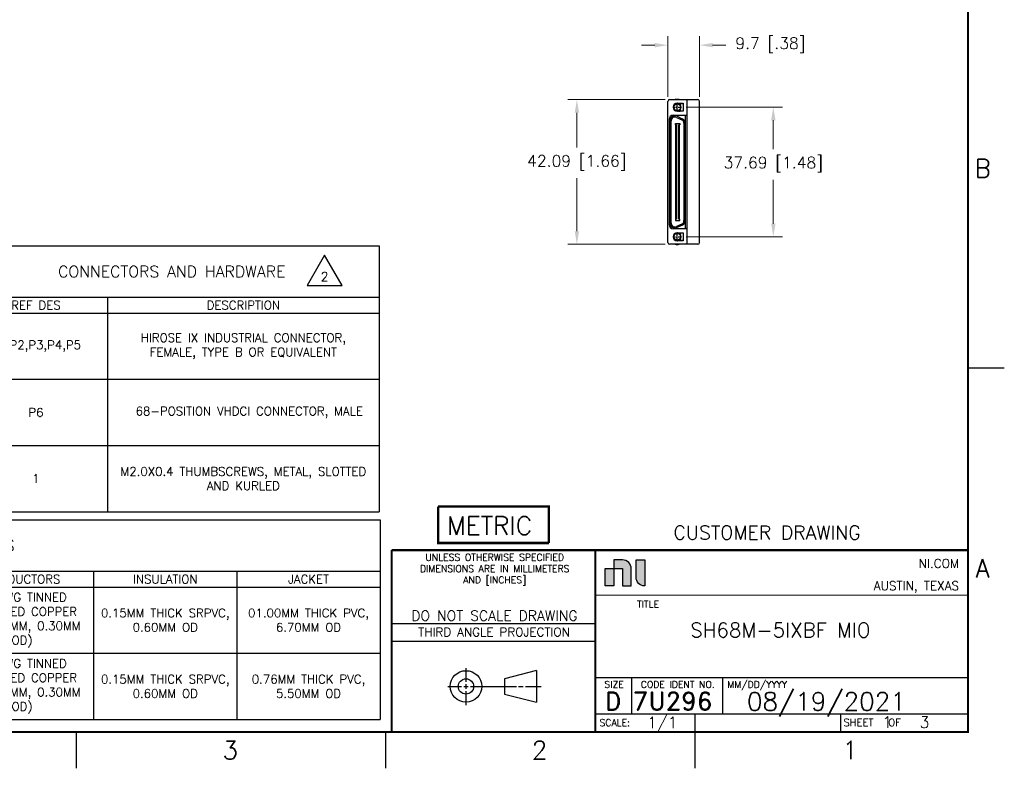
# Model space of a CAD drawing. Header units: millimetres. Extents: x -12 to 851, y -12 to 547.
# Tile 14 of 15: x 508 to 851, y -12 to 249. Entities that reach past the tile are written whole.
import ezdxf
from ezdxf.enums import TextEntityAlignment as Align

# ---------------------------------------------------------------- set-up
doc = ezdxf.new("R2010")
doc.units = ezdxf.units.MM
doc.header["$PDMODE"] = 3
doc.linetypes.add('CENTER2', pattern=[1.125, 0.75, -0.125, 0.125, -0.125])
for name, color, linetype in [('02___PRT_ALL_AXES', 7, 'Continuous'), ('ASIZE', 5, 'Continuous'), ('BSIZE', 5, 'Continuous'), ('DIM', 2, 'Continuous'), ('DSIZE', 5, 'Continuous'), ('TEXT', 3, 'Continuous')]:
    doc.layers.add(name, color=color, linetype=linetype)
doc.layers.add('AM_5', color=3, linetype='Continuous', lineweight=15)
doc.styles.add('ROMAND', font='ROMAND')
doc.styles.add('ROMANS', font='romans.shx')
doc.dimstyles.get("Standard").update_dxf_attribs({"dimtxt": 0.15625, "dimasz": 0.18, "dimexe": 0.125, "dimexo": 0.0625, "dimgap": 0.09, "dimtad": 0, "dimtih": 1, "dimtoh": 1, "dimdec": 3, "dimzin": 4, "dimdsep": 46, "dimtxsty": 'ROMANS', "dimcen": 0.0625, "dimclrd": 256, "dimclre": 256, "dimclrt": 3, "dimadec": 0, "dimazin": 1, "dimtfac": 1, "dimtdec": 3, "dimtofl": 0, "dimtmove": 0, "dimatfit": 1, "dimfxl": 1, "dimtolj": 1, "dimtzin": 0, "dimlwd": -1, "dimlwe": -1, "dimarcsym": 0})

# ---------------------------------------------------------------- blocks, each defined once
blk = doc.blocks.new('metric')
at = {"layer": 'ASIZE', "const_width": 0.437}
for points in [[(8.06, -2.47), (-11.26, -2.47), (-11.26, 3.89)], [(8.06, -2.47), (8.06, 3.89), (-11.26, 3.89)]]:
    blk.add_lwpolyline(points, dxfattribs=at)
at = {"layer": 'TEXT', "style": 'ROMANS'}
blk.add_text('METRIC', height=3.175, dxfattribs=at).set_placement((-9.69, -1.02))
blk = doc.blocks.new('Dsizeh_cu_r2_mm')
at = {"layer": 'TEXT'}
h = blk.add_hatch(color=5, dxfattribs=at)
h.dxf.hatch_style = 1
h.paths.add_polyline_path([(715.1, 57.55), (712.07, 57.55), (712.07, 51.48), (715.1, 51.48)])
edge = h.paths.add_edge_path()
edge.add_spline(control_points=[(721.17, 52.41), (721.17, 53.25), (721.17, 54.51), (721.17, 55.56)], knot_values=[1.375052, 1.375052, 1.375052, 1.375052, 1.750045, 1.750045, 1.750045, 1.750045], degree=3, periodic=0)
edge.add_spline(control_points=[(721.17, 55.56), (721.17, 56.6), (721.17, 57.44), (721.17, 57.44), (721.17, 59.21), (719.83, 60.58), (718.14, 60.58)], knot_values=[0, 0, 0, 0, 0.375052, 0.375052, 0.375052, 1.375052, 1.375052, 1.375052, 1.375052], degree=3, periodic=0)
edge.add_spline(control_points=[(718.14, 60.58), (718.14, 60.58), (717.71, 60.58), (717.18, 60.58)], knot_values=[6.624947, 6.624947, 6.624947, 6.624947, 7, 7, 7, 7], degree=3, periodic=0)
edge.add_spline(control_points=[(717.18, 60.58), (716.64, 60.58), (716, 60.58), (715.58, 60.58)], knot_values=[6.249955, 6.249955, 6.249955, 6.249955, 6.624947, 6.624947, 6.624947, 6.624947], degree=3, periodic=0)
edge.add_spline(control_points=[(715.58, 60.58), (715.47, 60.58), (715.38, 60.58), (715.3, 60.58)], knot_values=[6.156207, 6.156207, 6.156207, 6.156207, 6.249955, 6.249955, 6.249955, 6.249955], degree=3, periodic=0)
edge.add_spline(control_points=[(715.3, 60.58), (715.23, 60.58), (715.17, 60.58), (715.14, 60.58)], knot_values=[6.062459, 6.062459, 6.062459, 6.062459, 6.156207, 6.156207, 6.156207, 6.156207], degree=3, periodic=0)
edge.add_spline(control_points=[(715.1, 60.58), (715.1, 60.57), (715.1, 60.55), (715.1, 60.53)], knot_values=[5.921837, 5.921837, 5.921837, 5.921837, 5.968711, 5.968711, 5.968711, 5.968711], degree=3, periodic=0)
edge.add_spline(control_points=[(715.1, 60.53), (715.1, 60.51), (715.1, 60.48), (715.1, 60.45)], knot_values=[5.874962, 5.874962, 5.874962, 5.874962, 5.921837, 5.921837, 5.921837, 5.921837], degree=3, periodic=0)
edge.add_spline(control_points=[(715.1, 60.45), (715.1, 60.33), (715.1, 60.12), (715.1, 59.88)], knot_values=[5.687466, 5.687466, 5.687466, 5.687466, 5.874962, 5.874962, 5.874962, 5.874962], degree=3, periodic=0)
edge.add_spline(control_points=[(715.1, 59.88), (715.1, 59.64), (715.1, 59.35), (715.1, 59.07)], knot_values=[5.49997, 5.49997, 5.49997, 5.49997, 5.687466, 5.687466, 5.687466, 5.687466], degree=3, periodic=0)
edge.add_spline(control_points=[(715.1, 59.07), (715.1, 58.78), (715.1, 58.5), (715.1, 58.25)], knot_values=[5.312474, 5.312474, 5.312474, 5.312474, 5.49997, 5.49997, 5.49997, 5.49997], degree=3, periodic=0)
edge.add_spline(control_points=[(715.1, 58.25), (715.1, 58.01), (715.1, 57.8), (715.1, 57.68)], knot_values=[5.124977, 5.124977, 5.124977, 5.124977, 5.312474, 5.312474, 5.312474, 5.312474], degree=3, periodic=0)
edge.add_spline(control_points=[(715.1, 57.68), (715.1, 57.65), (715.1, 57.62), (715.1, 57.6)], knot_values=[5.078103, 5.078103, 5.078103, 5.078103, 5.124977, 5.124977, 5.124977, 5.124977], degree=3, periodic=0)
edge.add_spline(control_points=[(715.1, 57.6), (715.1, 57.58), (715.1, 57.57), (715.1, 57.56)], knot_values=[5.031229, 5.031229, 5.031229, 5.031229, 5.078103, 5.078103, 5.078103, 5.078103], degree=3, periodic=0)
edge.add_spline(control_points=[(715.1, 57.55), (715.1, 57.55), (715.1, 57.55), (715.1, 57.55), (715.1, 57.55), (715.1, 57.55), (715.1, 57.55)], knot_values=[4.999736, 4.999736, 4.999736, 4.999736, 5.000937, 5.000937, 5.000937, 5.001201, 5.001201, 5.001201, 5.001201], degree=3, periodic=0)
edge.add_spline(control_points=[(715.12, 57.55), (715.12, 57.55), (715.13, 57.55), (715.14, 57.55)], knot_values=[4.937481, 4.937481, 4.937481, 4.937481, 4.960918, 4.960918, 4.960918, 4.960918], degree=3, periodic=0)
edge.add_spline(control_points=[(715.14, 57.55), (715.17, 57.55), (715.23, 57.55), (715.3, 57.55)], knot_values=[4.843733, 4.843733, 4.843733, 4.843733, 4.937481, 4.937481, 4.937481, 4.937481], degree=3, periodic=0)
edge.add_spline(control_points=[(715.3, 57.55), (715.38, 57.55), (715.47, 57.55), (715.58, 57.55)], knot_values=[4.749985, 4.749985, 4.749985, 4.749985, 4.843733, 4.843733, 4.843733, 4.843733], degree=3, periodic=0)
edge.add_spline(control_points=[(715.58, 57.55), (715.79, 57.55), (716.06, 57.55), (716.34, 57.55)], knot_values=[4.562489, 4.562489, 4.562489, 4.562489, 4.749985, 4.749985, 4.749985, 4.749985], degree=3, periodic=0)
edge.add_spline(control_points=[(716.34, 57.55), (716.62, 57.55), (716.91, 57.55), (717.18, 57.55)], knot_values=[4.374992, 4.374992, 4.374992, 4.374992, 4.562489, 4.562489, 4.562489, 4.562489], degree=3, periodic=0)
edge.add_spline(control_points=[(717.18, 57.55), (717.31, 57.55), (717.44, 57.55), (717.55, 57.55)], knot_values=[4.281244, 4.281244, 4.281244, 4.281244, 4.374992, 4.374992, 4.374992, 4.374992], degree=3, periodic=0)
edge.add_spline(control_points=[(717.55, 57.55), (717.67, 57.55), (717.77, 57.55), (717.86, 57.55)], knot_values=[4.187496, 4.187496, 4.187496, 4.187496, 4.281244, 4.281244, 4.281244, 4.281244], degree=3, periodic=0)
edge.add_spline(control_points=[(717.86, 57.55), (717.9, 57.55), (717.94, 57.55), (717.98, 57.55)], knot_values=[4.140622, 4.140622, 4.140622, 4.140622, 4.187496, 4.187496, 4.187496, 4.187496], degree=3, periodic=0)
edge.add_spline(control_points=[(717.98, 57.55), (718.01, 57.55), (718.04, 57.55), (718.06, 57.55)], knot_values=[4.093748, 4.093748, 4.093748, 4.093748, 4.140622, 4.140622, 4.140622, 4.140622], degree=3, periodic=0)
edge.add_spline(control_points=[(718.06, 57.55), (718.08, 57.55), (718.09, 57.55), (718.1, 57.55)], knot_values=[4.070311, 4.070311, 4.070311, 4.070311, 4.093748, 4.093748, 4.093748, 4.093748], degree=3, periodic=0)
edge.add_spline(control_points=[(718.1, 57.55), (718.11, 57.55), (718.11, 57.55), (718.12, 57.55)], knot_values=[4.046874, 4.046874, 4.046874, 4.046874, 4.070311, 4.070311, 4.070311, 4.070311], degree=3, periodic=0)
edge.add_spline(control_points=[(718.12, 57.55), (718.12, 57.55), (718.13, 57.55), (718.13, 57.55)], knot_values=[4.035156, 4.035156, 4.035156, 4.035156, 4.046874, 4.046874, 4.046874, 4.046874], degree=3, periodic=0)
edge.add_spline(control_points=[(718.13, 57.55), (718.13, 57.55), (718.13, 57.55), (718.13, 57.55)], knot_values=[4.023437, 4.023437, 4.023437, 4.023437, 4.035156, 4.035156, 4.035156, 4.035156], degree=3, periodic=0)
edge.add_spline(control_points=[(718.13, 57.55), (718.13, 57.55), (718.14, 57.55), (718.14, 57.55)], knot_values=[4.017578, 4.017578, 4.017578, 4.017578, 4.023437, 4.023437, 4.023437, 4.023437], degree=3, periodic=0)
edge.add_spline(control_points=[(718.14, 57.55), (718.14, 57.55), (718.14, 57.55), (718.14, 57.55)], knot_values=[4.011719, 4.011719, 4.011719, 4.011719, 4.017578, 4.017578, 4.017578, 4.017578], degree=3, periodic=0)
edge.add_spline(control_points=[(718.14, 57.55), (718.14, 57.55), (718.14, 57.55), (718.14, 57.55)], knot_values=[4.008789, 4.008789, 4.008789, 4.008789, 4.011719, 4.011719, 4.011719, 4.011719], degree=3, periodic=0)
edge.add_spline(control_points=[(718.14, 57.55), (718.14, 57.55), (718.14, 57.55), (718.14, 57.55)], knot_values=[4.005859, 4.005859, 4.005859, 4.005859, 4.008789, 4.008789, 4.008789, 4.008789], degree=3, periodic=0)
edge.add_spline(control_points=[(718.14, 57.55), (718.14, 57.55), (718.14, 57.55), (718.14, 57.55)], knot_values=[4.004394, 4.004394, 4.004394, 4.004394, 4.005859, 4.005859, 4.005859, 4.005859], degree=3, periodic=0)
edge.add_spline(control_points=[(718.14, 57.55), (718.14, 57.55), (718.14, 57.55), (718.14, 57.55)], knot_values=[4.00293, 4.00293, 4.00293, 4.00293, 4.004394, 4.004394, 4.004394, 4.004394], degree=3, periodic=0)
edge.add_spline(control_points=[(718.14, 57.55), (718.14, 57.55), (718.14, 57.55), (718.14, 57.55)], knot_values=[4.002197, 4.002197, 4.002197, 4.002197, 4.00293, 4.00293, 4.00293, 4.00293], degree=3, periodic=0)
edge.add_spline(control_points=[(718.14, 57.55), (718.14, 57.55), (718.14, 57.55), (718.14, 57.55)], knot_values=[4.001465, 4.001465, 4.001465, 4.001465, 4.002197, 4.002197, 4.002197, 4.002197], degree=3, periodic=0)
edge.add_spline(control_points=[(718.14, 57.55), (718.14, 57.55), (718.14, 57.55), (718.14, 57.55)], knot_values=[4.001099, 4.001099, 4.001099, 4.001099, 4.001465, 4.001465, 4.001465, 4.001465], degree=3, periodic=0)
edge.add_spline(control_points=[(718.14, 57.55), (718.14, 57.55), (718.14, 54.13), (718.14, 52.43)], knot_values=[3.250015, 3.250015, 3.250015, 3.250015, 3.999998, 3.999998, 3.999998, 3.999998], degree=3, periodic=0)
edge.add_spline(control_points=[(718.14, 52.43), (718.14, 52.21), (718.14, 52.03), (718.14, 51.88)], knot_values=[3.156267, 3.156267, 3.156267, 3.156267, 3.250015, 3.250015, 3.250015, 3.250015], degree=3, periodic=0)
edge.add_spline(control_points=[(718.14, 51.88), (718.14, 51.73), (718.14, 51.61), (718.14, 51.55)], knot_values=[3.062519, 3.062519, 3.062519, 3.062519, 3.156267, 3.156267, 3.156267, 3.156267], degree=3, periodic=0)
edge.add_spline(control_points=[(718.14, 51.55), (718.14, 51.53), (718.14, 51.52), (718.14, 51.51)], knot_values=[3.039082, 3.039082, 3.039082, 3.039082, 3.062519, 3.062519, 3.062519, 3.062519], degree=3, periodic=0)
edge.add_spline(control_points=[(718.14, 51.48), (718.14, 51.48), (718.14, 51.48), (718.14, 51.48), (718.14, 51.48), (718.14, 51.48), (718.14, 51.48)], knot_values=[2.999532, 2.999532, 2.999532, 2.999532, 3.000162, 3.000162, 3.000162, 3.00063, 3.00063, 3.00063, 3.00063], degree=3, periodic=0)
edge.add_spline(control_points=[(718.15, 51.48), (718.16, 51.48), (718.17, 51.48), (718.19, 51.48)], knot_values=[2.921897, 2.921897, 2.921897, 2.921897, 2.968771, 2.968771, 2.968771, 2.968771], degree=3, periodic=0)
edge.add_spline(control_points=[(718.19, 51.48), (718.21, 51.48), (718.24, 51.48), (718.27, 51.48)], knot_values=[2.875023, 2.875023, 2.875023, 2.875023, 2.921897, 2.921897, 2.921897, 2.921897], degree=3, periodic=0)
edge.add_spline(control_points=[(718.27, 51.48), (718.39, 51.48), (718.6, 51.48), (718.84, 51.48)], knot_values=[2.687526, 2.687526, 2.687526, 2.687526, 2.875022, 2.875022, 2.875022, 2.875022], degree=3, periodic=0)
edge.add_spline(control_points=[(718.84, 51.48), (719.09, 51.48), (719.37, 51.48), (719.66, 51.48)], knot_values=[2.50003, 2.50003, 2.50003, 2.50003, 2.687526, 2.687526, 2.687526, 2.687526], degree=3, periodic=0)
edge.add_spline(control_points=[(719.66, 51.48), (719.94, 51.48), (720.23, 51.48), (720.47, 51.48)], knot_values=[2.312534, 2.312534, 2.312534, 2.312534, 2.50003, 2.50003, 2.50003, 2.50003], degree=3, periodic=0)
edge.add_spline(control_points=[(720.47, 51.48), (720.71, 51.48), (720.92, 51.48), (721.04, 51.48)], knot_values=[2.125037, 2.125037, 2.125037, 2.125037, 2.312534, 2.312534, 2.312534, 2.312534], degree=3, periodic=0)
edge.add_spline(control_points=[(721.04, 51.48), (721.07, 51.48), (721.1, 51.48), (721.12, 51.48)], knot_values=[2.078163, 2.078163, 2.078163, 2.078163, 2.125037, 2.125037, 2.125037, 2.125037], degree=3, periodic=0)
edge.add_spline(control_points=[(721.12, 51.48), (721.14, 51.48), (721.16, 51.48), (721.17, 51.48)], knot_values=[2.031289, 2.031289, 2.031289, 2.031289, 2.078163, 2.078163, 2.078163, 2.078163], degree=3, periodic=0)
edge.add_spline(control_points=[(721.17, 51.48), (721.17, 51.48), (721.17, 51.48), (721.17, 51.48), (721.17, 51.48), (721.17, 51.48), (721.17, 51.48)], knot_values=[1.999796, 1.999796, 1.999796, 1.999796, 2.001057, 2.001057, 2.001057, 2.001261, 2.001261, 2.001261, 2.001261], degree=3, periodic=0)
edge.add_spline(control_points=[(721.17, 51.48), (721.17, 51.49), (721.17, 51.49), (721.17, 51.5)], knot_values=[1.960978, 1.960978, 1.960978, 1.960978, 1.984415, 1.984415, 1.984415, 1.984415], degree=3, periodic=0)
edge.add_spline(control_points=[(721.17, 51.5), (721.17, 51.52), (721.17, 51.53), (721.17, 51.55)], knot_values=[1.937541, 1.937541, 1.937541, 1.937541, 1.960978, 1.960978, 1.960978, 1.960978], degree=3, periodic=0)
edge.add_spline(control_points=[(721.17, 51.55), (721.17, 51.61), (721.17, 51.72), (721.17, 51.87)], knot_values=[1.843793, 1.843793, 1.843793, 1.843793, 1.937541, 1.937541, 1.937541, 1.937541], degree=3, periodic=0)
edge.add_spline(control_points=[(721.17, 51.87), (721.17, 52.02), (721.17, 52.2), (721.17, 52.41)], knot_values=[1.750045, 1.750045, 1.750045, 1.750045, 1.843793, 1.843793, 1.843793, 1.843793], degree=3, periodic=0)
edge = h.paths.add_edge_path()
edge.add_line((725.88, 55.18), (725.88, 55.6))
edge.add_line((725.88, 55.6), (725.88, 56.03))
edge.add_line((725.88, 56.03), (725.88, 56.46))
edge.add_line((725.88, 56.46), (725.88, 56.88))
edge.add_line((725.88, 56.88), (725.88, 57.3))
edge.add_line((725.88, 57.3), (725.88, 57.5))
edge.add_line((725.88, 57.5), (725.88, 57.7))
edge.add_line((725.88, 57.7), (725.88, 57.9))
edge.add_line((725.88, 57.9), (725.88, 58.1))
edge.add_line((725.88, 58.1), (725.88, 58.29))
edge.add_line((725.88, 58.29), (725.88, 58.47))
edge.add_line((725.88, 58.47), (725.88, 58.65))
edge.add_line((725.88, 58.65), (725.88, 58.83))
edge.add_line((725.88, 58.83), (725.88, 59))
edge.add_line((725.88, 59), (725.88, 59.16))
edge.add_line((725.88, 59.16), (725.88, 59.32))
edge.add_line((725.88, 59.32), (725.88, 59.47))
edge.add_line((725.88, 59.47), (725.88, 59.61))
edge.add_line((725.88, 59.61), (725.88, 59.74))
edge.add_line((725.88, 59.74), (725.88, 59.87))
edge.add_line((725.88, 59.87), (725.88, 59.99))
edge.add_line((725.88, 59.99), (725.88, 60.09))
edge.add_line((725.88, 60.09), (725.88, 60.19))
edge.add_line((725.88, 60.19), (725.88, 60.28))
edge.add_line((725.88, 60.28), (725.88, 60.36))
edge.add_line((725.88, 60.36), (725.88, 60.43))
edge.add_line((725.88, 60.43), (725.88, 60.46))
edge.add_line((725.88, 60.46), (725.88, 60.48))
edge.add_line((725.88, 60.48), (725.88, 60.51))
edge.add_line((725.88, 60.51), (725.88, 60.58))
edge.add_spline(control_points=[(725.88, 60.58), (725.88, 60.58), (722.85, 60.58), (722.85, 60.58)], knot_values=[3, 3, 3, 3, 4, 4, 4, 4], degree=3, periodic=0)
edge.add_spline(control_points=[(722.85, 60.58), (722.85, 60.58), (722.85, 54.51), (722.85, 54.51)], knot_values=[2, 2, 2, 2, 3, 3, 3, 3], degree=3, periodic=0)
edge.add_spline(control_points=[(722.85, 54.51), (722.85, 52.87), (724.18, 51.48), (725.88, 51.48)], knot_values=[1, 1, 1, 1, 2, 2, 2, 2], degree=3, periodic=0)
edge.add_line((725.88, 51.48), (725.88, 51.5))
edge.add_line((725.88, 51.5), (725.88, 51.54))
edge.add_line((725.88, 51.54), (725.88, 51.58))
edge.add_line((725.88, 51.58), (725.88, 51.61))
edge.add_line((725.88, 51.61), (725.88, 51.64))
edge.add_line((725.88, 51.64), (725.88, 51.7))
edge.add_line((725.88, 51.7), (725.88, 51.78))
edge.add_line((725.88, 51.78), (725.88, 51.87))
edge.add_line((725.88, 51.87), (725.88, 51.97))
edge.add_line((725.88, 51.97), (725.88, 52.08))
edge.add_line((725.88, 52.08), (725.88, 52.19))
edge.add_line((725.88, 52.19), (725.88, 52.32))
edge.add_line((725.88, 52.32), (725.88, 52.45))
edge.add_line((725.88, 52.45), (725.88, 52.59))
edge.add_line((725.88, 52.59), (725.88, 52.74))
edge.add_line((725.88, 52.74), (725.88, 52.9))
edge.add_line((725.88, 52.9), (725.88, 53.06))
edge.add_line((725.88, 53.06), (725.88, 53.23))
edge.add_line((725.88, 53.23), (725.88, 53.41))
edge.add_line((725.88, 53.41), (725.88, 53.59))
edge.add_line((725.88, 53.59), (725.88, 53.78))
edge.add_line((725.88, 53.78), (725.88, 53.97))
edge.add_line((725.88, 53.97), (725.88, 54.16))
edge.add_line((725.88, 54.16), (725.88, 54.36))
edge.add_line((725.88, 54.36), (725.88, 54.56))
edge.add_line((725.88, 54.56), (725.88, 54.77))
edge.add_line((725.88, 54.77), (725.88, 55.18))
at = {"layer": 'BSIZE'}
for points in [[(725.88, 60.58), (725.88, 60.58), (725.88, 60.58), (725.88, 60.57), (725.88, 60.56), (725.88, 60.54), (725.88, 60.53), (725.88, 60.51), (725.88, 60.48), (725.88, 60.46), (725.88, 60.43), (725.88, 60.36), (725.88, 60.28), (725.88, 60.19), (725.88, 60.09), (725.88, 59.99), (725.88, 59.87), (725.88, 59.74), (725.88, 59.61), (725.88, 59.47), (725.88, 59.32), (725.88, 59.16), (725.88, 59), (725.88, 58.83), (725.88, 58.65), (725.88, 58.47), (725.88, 58.29), (725.88, 58.1), (725.88, 57.9), (725.88, 57.7), (725.88, 57.5), (725.88, 57.3), (725.88, 56.88), (725.88, 56.46), (725.88, 56.03), (725.88, 55.6), (725.88, 55.18), (725.88, 54.77), (725.88, 54.56), (725.88, 54.36), (725.88, 54.16), (725.88, 53.97), (725.88, 53.78), (725.88, 53.59), (725.88, 53.41), (725.88, 53.23), (725.88, 53.06), (725.88, 52.9), (725.88, 52.74), (725.88, 52.59), (725.88, 52.45), (725.88, 52.32), (725.88, 52.19), (725.88, 52.08), (725.88, 51.97), (725.88, 51.87), (725.88, 51.78), (725.88, 51.7), (725.88, 51.64), (725.88, 51.61), (725.88, 51.58), (725.88, 51.56), (725.88, 51.54), (725.88, 51.52), (725.88, 51.5), (725.88, 51.49), (725.88, 51.48), (725.88, 51.48), (725.88, 51.48)], [(715.1, 57.55), (715.1, 51.48), (712.07, 51.48), (712.07, 57.55), (715.1, 57.55)]]:
    blk.add_lwpolyline(points, dxfattribs=at)
blk.add_open_spline([(718.14, 60.58), (719.83, 60.58), (721.17, 59.21), (721.17, 57.44), (721.17, 57.44), (721.17, 51.48), (721.17, 51.48), (721.17, 51.48), (718.14, 51.48), (718.14, 51.48), (718.14, 51.48), (718.14, 57.55), (718.14, 57.55), (718.14, 57.55), (715.1, 57.55), (715.1, 57.55), (715.1, 57.55), (715.1, 60.58), (715.1, 60.58), (715.1, 60.58), (718.14, 60.58), (718.14, 60.58)], degree=3, knots=[0, 0, 0, 0, 1, 1, 1, 2, 2, 2, 3, 3, 3, 4, 4, 4, 5, 5, 5, 6, 6, 6, 7, 7, 7, 7], dxfattribs=at)
for points in [[(722.85, 54.51), (722.85, 54.51), (722.85, 60.58), (722.85, 60.58)], [(722.85, 60.58), (722.85, 60.58), (725.88, 60.58), (725.88, 60.58)], [(725.88, 51.48), (724.18, 51.48), (722.85, 52.87), (722.85, 54.51)]]:
    blk.add_open_spline(points, degree=3, dxfattribs=at)
at = {"layer": 'DSIZE'}
for p, q in [((851.4, 127.5), (838.7, 127.5)), ((637.53, 38.38), (708.65, 38.38)), ((637.53, 32.25), (708.65, 32.25)), ((663.48, 22.72), (663.48, 17.98)), ((688.14, 21.91), (676.98, 19.04)), ((688.14, 21.91), (688.14, 10.88)), ((663.48, 17.19), (663.48, 15.6)), ((676.98, 19.04), (676.98, 13.71)), ((708.65, 19.55), (838.7, 19.55)), ((721.35, 6.85), (721.35, 19.55)), ((753.1, 6.85), (753.1, 19.55)), ((657.12, 16.39), (661.89, 16.39)), ((662.69, 16.39), (664.27, 16.39)), ((663.48, 14.8), (663.48, 9.91)), ((665.07, 16.39), (681.08, 16.39)), ((681.87, 16.39), (683.46, 16.39)), ((684.25, 16.39), (689.73, 16.39)), ((676.98, 13.71), (688.14, 10.88)), ((708.65, 6.85), (838.7, 6.85)), ((743.35, 6.85), (743.35, 0.5)), ((794.25, 6.85), (794.25, 0.5)), ((527.55, -12.2), (527.55, 0.5)), ((635.5, -12.2), (635.5, 0.5)), ((743.45, -12.2), (743.45, 0.5))]:
    blk.add_line(p, q, dxfattribs=at)
at = {"layer": 'DSIZE', "const_width": 0.762}
blk.add_lwpolyline([(0.5, 0.5), (838.7, 0.5), (838.7, 533.9), (0.5, 533.9)], close=True, dxfattribs=at)
at = {"layer": 'DSIZE'}
for points, const_width in [([(637.53, 64), (637.53, 0.5)], 0.762), ([(708.65, 64), (708.65, 0.5)], 0.762), ([(708.65, 48.25), (838.7, 48.25)], 0.381)]:
    blk.add_lwpolyline(points, dxfattribs=dict(at, const_width=const_width))
blk.add_lwpolyline([(637.53, 64, 0.762, 0.762, 0), (838.7, 64, 0, 0, 0)], format="xyseb", dxfattribs=at)
for radius in [5.51, 2.68]:
    blk.add_circle((663.48, 16.39), radius, dxfattribs=at)
at = {"layer": 'TEXT', "color": 5}
for s, style, p in [('B', 'ROMANS', (841.02, 194.18)), ('A', 'ROMANS', (841.39, 54.48)), ('7U296', 'ROMAND', (721.74, 8.07)), ('3', 'ROMANS', (578.49, -9.02)), ('2', 'ROMANS', (686.45, -9.03)), ('1', 'ROMANS', (794.87, -9.03))]:
    blk.add_text(s, height=6.35, dxfattribs=dict(at, style=style)).set_placement(p)
at = {"layer": 'TEXT'}
for s, height, style, p in [('CUSTOMER DRAWING', 4.826, 'ROMANS', (735.92, 67.71)), ('D  ', 6.35, 'ROMAND', (712.03, 8.07))]:
    blk.add_text(s, height=height, dxfattribs=dict(at, style=style)).set_placement(p)
at = {"layer": 'TEXT', "color": 5, "style": 'ROMANS'}
for s, insert, char_height, width, attachment_point in [('{\\Fromand|c0;UNLESS OTHERWISE SPECIFIED DIMENSIONS ARE IN MILLIMETERS\\PAND [INCHES]}', (673.52, 62.65), 2.3622, 70.1396, 2), ('{\\Fromand|c0;NI.COM}', (835.62, 59.34), 3.0886, 35.8623, 6), ('{\\Fromand.shx;\\C5;AUSTIN, TEXAS}', (835.62, 51.09), 3.0886, 35.8623, 6), ('{\\Fromand.shx;\\C5;TITLE}', (723.19, 46.3), 2.3622, 33.9954, 1), ('{\\Fromand.shx;\\C5;THIRD ANGLE PROJECTION}', (673.29, 35.39), 3.048, 64.9602, 5), ('{\\Fromand.shx;\\C5;SIZE}', (715.19, 18.28), 2.3622, 9.3345, 2), ('{\\Fromand.shx;\\C5;CODE IDENT NO.}', (737.42, 18.28), 2.3622, 33.2638, 2), ('{\\Fromand|c0;MM/DD/YYYY}', (754.73, 18.28), 2.3622, 33.9954, 1), ('{\\Fromand.shx;\\C5;SCALE:}', (710.1, 3.75), 2.3622, 33.9954, 4), ('{\\Fromand.shx;\\C5;SHEET   OF}', (795.24, 3.83), 2.54, 33.9954, 4)]:
    blk.add_mtext(s, dxfattribs=dict(at, insert=insert, char_height=char_height, width=width, attachment_point=attachment_point))
at = {"layer": 'TEXT', "insert": (673.42, 41.11), "char_height": 3.556, "width": 70.7263, "attachment_point": 5, "style": 'ROMANS'}
blk.add_mtext('{\\Fromand.shx;DO NOT SCALE DRAWING}', dxfattribs=at)
at = {"layer": 'TEXT', "color": 5, "style": 'ROMANS', "flags": 4}
for tag, p in [('COPYRIGHT', (32.36, 529.7)), ('COPYRIGHT_SECOND_LINE', (9.42, 524.83))]:
    blk.add_attdef(tag, text='', height=2.54, dxfattribs=at).set_placement(p, align=Align.MIDDLE_LEFT)
at = {"layer": 'TEXT', "style": 'ROMANS', "flags": 4}
for tag, width, p, p2 in [('1ST', 9.571935, (710.18, 37.37), (837.53, 37.37)), ('2ND', 8.748297, (710.18, 29.34), (837.15, 29.34)), ('3RD', 8.896573, (710.18, 21.82), (837.15, 21.82))]:
    blk.add_attdef(tag, text='', height=5.08, dxfattribs=dict(at, width=width)).set_placement(p, p2, align=Align.FIT)
for tag, height, p in [('1ST', 5.08, (773.24, 39.86)), ('1ST', 5.08, (773.24, 36.08)), ('2ND', 5.08, (773.24, 31.88)), ('2ND', 5.08, (773.09, 28.15)), ('3RD', 5.08, (773.24, 24.34)), ('DATE_#', 6.35, (789.3, 11.14)), ('SCALE', 3.97, (732.04, 3.82)), ('SH', 3.97, (810.53, 3.88)), ('SH_#', 3.97, (823.54, 3.88))]:
    blk.add_attdef(tag, text='', height=height, dxfattribs=at).set_placement(p, align=Align.MIDDLE_CENTER)
blk.add_attdef('NOTES', text='', height=3.97, dxfattribs=at).set_placement((12.44, 15.18), align=Align.MIDDLE_LEFT)
blk = doc.blocks.new('*T10')
at = {"color": 0, "linetype": 'ByBlock', "lineweight": -2, "transparency": 16777216}
for p, q in [((0, 0), (294.82, 0)), ((0, 0), (0, -69.76)), ((294.82, 0), (294.82, -69.76)), ((0, -18), (294.82, -18)), ((50, -18), (50, -69.76)), ((144.82, -18), (144.82, -69.76)), ((194.82, -18), (194.82, -69.76)), ((244.82, -18), (244.82, -69.76)), ((0, -23.53), (294.82, -23.53)), ((0, -46.64), (294.82, -46.64)), ((0, -69.76), (294.82, -69.76))]:
    blk.add_line(p, q, dxfattribs=at)
at = {"color": 0, "transparency": 16777216, "attachment_point": 5, "style": 'ROMANS'}
for s, insert, char_height, width in [('CABLE DETAILS', (147.41, -9), 4, 294.7048), ('REF DES', (25, -20.76), 3, 49.88), ('CONSTRUCTION', (97.41, -20.76), 3, 94.7048), ('CONDUCTORS', (169.82, -20.76), 3, 49.88), ('INSULATION', (219.82, -20.76), 3, 49.88), ('JACKET', (269.82, -20.76), 3, 49.88), ('30 AWG TINNED STRANDED COPPER (7/0.10MM, 0.30MM OD)', (169.82, -35.08), 3, 49.88), ('0.15MM THICK SRPVC, 0.60MM OD', (219.82, -35.08), 3, 49.88), ('01.00MM THICK PVC, 6.70MM OD', (269.82, -35.08), 3, 49.88), ('2', (25, -35.08), 3, 49.88), (' 8 TWISTED PAIRS, WITH OVERALL SHIELD', (97.41, -35.08), 3, 94.7048), ('30 AWG TINNED STRANDED COPPER (7/0.10MM, 0.30MM OD)', (169.82, -58.2), 3, 49.88), ('4 SHIELDED TWISTED PAIRS, WITH OVERALL SHIELD', (97.41, -58.2), 3, 94.7048), ('0.15MM THICK SRPVC, 0.60MM OD', (219.82, -58.2), 3, 49.88), ('0.76MM THICK PVC, 5.50MM OD', (269.82, -58.2), 3, 49.88), ('3', (25, -58.2), 3, 49.88)]:
    blk.add_mtext(s, dxfattribs=dict(at, insert=insert, char_height=char_height, width=width))
blk = doc.blocks.new('*T11')
at = {"color": 0, "linetype": 'ByBlock', "lineweight": -2, "transparency": 16777216}
for p, q in [((0, 0), (144.82, 0)), ((0, 0), (0, -92.87)), ((144.82, 0), (144.82, -92.87)), ((0, -18), (144.82, -18)), ((50, -18), (50, -92.87)), ((0, -23.53), (144.82, -23.53)), ((0, -46.64), (144.82, -46.64)), ((0, -69.76), (144.82, -69.76)), ((0, -92.87), (144.82, -92.87))]:
    blk.add_line(p, q, dxfattribs=at)
at = {"color": 0, "transparency": 16777216, "attachment_point": 5, "style": 'ROMANS'}
for s, insert, char_height, width in [('CONNECTORS AND HARDWARE', (72.41, -9), 4, 144.7048), ('REF DES', (25, -20.76), 3, 49.88), ('DESCRIPTION', (97.41, -20.76), 3, 94.7048), ('HIROSE IX INDUSTRIAL CONNECTOR, FEMALE, TYPE B OR EQUIVALENT', (97.41, -35.08), 3, 94.7048), ('P1,P2,P3,P4,P5', (25, -35.08), 3, 49.88), ('P6', (25, -58.2), 3, 49.88), ('  68-POSITION VHDCI CONNECTOR, MALE', (97.41, -58.2), 3, 94.7048), ('M2.0X0.4 THUMBSCREWS, METAL, SLOTTED AND KURLED', (97.41, -81.32), 3, 94.7048), ('1', (25, -81.32), 3, 49.88)]:
    blk.add_mtext(s, dxfattribs=dict(at, insert=insert, char_height=char_height, width=width))
blk = doc.blocks.new('TRIANGLE')
at = {"layer": 'DIM'}
blk.add_lwpolyline([(0, 0.281), (-0.243, -0.141), (0.243, -0.141)], close=True, dxfattribs=at)
at = {"layer": 'TEXT', "style": 'ROMANS', "flags": 4}
blk.add_attdef('FLAG', text='', height=0.125, dxfattribs=at).set_placement((0, -0.095), align=Align.CENTER)
blk = doc.blocks.new('*D25')
at = {"layer": 'AM_5', "transparency": 16777216}
for p, q in [((732.97, 221.33), (699.03, 221.33)), ((702.2, 216.76), (702.2, 204.57)), ((702.2, 175.37), (702.2, 193.95)), ((732.97, 170.8), (699.03, 170.8))]:
    blk.add_line(p, q, dxfattribs=at)
for points in [[(701.44, 216.76), (702.97, 216.76), (702.2, 221.33)], [(701.44, 175.37), (702.97, 175.37), (702.2, 170.8)]]:
    blk.add_solid(points, dxfattribs=at)
at = {"layer": 'Defpoints', "color": 0, "transparency": 16777216}
for p in [(734.56, 221.33), (702.2, 170.8), (734.56, 170.8)]:
    blk.add_point(p, dxfattribs=at)
at = {"layer": 'AM_5', "color": 3, "transparency": 16777216, "insert": (702.2, 199.26), "char_height": 3.969, "attachment_point": 5, "style": 'ROMANS'}
blk.add_mtext('\\A1;42.09 [1.66]', dxfattribs=at)
blk = doc.blocks.new('*U23')
at = {"color": 0, "linetype": 'CENTER2', "transparency": 16777216}
for p, q in [((-1.54, 0), (-0.28, 0)), ((0, 0.28), (0, 1.54)), ((0.28, 0), (1.54, 0)), ((0, -1.54), (0, -0.28))]:
    blk.add_line(p, q, dxfattribs=at)
at = {"color": 0, "linetype": 'Continuous', "transparency": 16777216}
for p, q in [((-0.14, 0), (0.14, 0)), ((0, -0.14), (0, 0.14))]:
    blk.add_line(p, q, dxfattribs=at)
blk = doc.blocks.new('*U24')
at = {"color": 0, "linetype": 'CENTER2', "transparency": 16777216}
for p, q in [((-1.54, 0), (-0.28, 0)), ((0, 0.28), (0, 1.54)), ((0.28, 0), (1.54, 0)), ((0, -1.54), (0, -0.28))]:
    blk.add_line(p, q, dxfattribs=at)
at = {"color": 0, "linetype": 'Continuous', "transparency": 16777216}
for p, q in [((-0.14, 0), (0.14, 0)), ((0, -0.14), (0, 0.14))]:
    blk.add_line(p, q, dxfattribs=at)
blk = doc.blocks.new('*D26')
at = {"layer": 'AM_5', "transparency": 16777216}
for p, q in [((740.34, 218.69), (773.95, 218.69)), ((770.77, 214.12), (770.77, 203.98)), ((770.77, 178.01), (770.77, 193.36)), ((740.34, 173.44), (773.95, 173.44))]:
    blk.add_line(p, q, dxfattribs=at)
for points in [[(770.01, 214.12), (771.54, 214.12), (770.77, 218.69)], [(770.01, 178.01), (771.54, 178.01), (770.77, 173.44)]]:
    blk.add_solid(points, dxfattribs=at)
at = {"layer": 'Defpoints', "color": 0, "transparency": 16777216}
for p in [(738.75, 218.69), (738.75, 173.44), (770.77, 173.44)]:
    blk.add_point(p, dxfattribs=at)
at = {"layer": 'AM_5', "color": 3, "transparency": 16777216, "insert": (770.77, 198.67), "char_height": 3.969, "attachment_point": 5, "style": 'ROMANS'}
blk.add_mtext('\\A1;37.69 [1.48]', dxfattribs=at)
blk = doc.blocks.new('*D27')
at = {"layer": 'AM_5', "transparency": 16777216}
for p, q in [((733.95, 222.31), (733.95, 243.53)), ((745.02, 222.31), (745.02, 243.53)), ((729.38, 240.35), (724.81, 240.35)), ((749.59, 240.35), (754.16, 240.35))]:
    blk.add_line(p, q, dxfattribs=at)
for points in [[(729.38, 241.11), (729.38, 239.59), (733.95, 240.35)], [(749.59, 241.11), (749.59, 239.59), (745.02, 240.35)]]:
    blk.add_solid(points, dxfattribs=at)
at = {"layer": 'Defpoints', "color": 0, "transparency": 16777216}
for p in [(745.02, 240.35), (733.95, 220.72), (745.02, 220.72)]:
    blk.add_point(p, dxfattribs=at)
at = {"layer": 'AM_5', "color": 3, "transparency": 16777216, "insert": (769.77, 240.35), "char_height": 3.969, "attachment_point": 5, "style": 'ROMANS'}
blk.add_mtext('\\A1;9.7 [.38]', dxfattribs=at)

msp = doc.modelspace()

# ---------------------------------------------------------------- linework, layer by layer
at = {"color": 7, "linetype": 'Continuous'}
for p, q in [((733.9506, 171.4089), (733.9506, 220.7197)), ((734.5605, 221.3296), (744.4105, 221.3296)), ((737.2162, 220.1098), (739.3204, 220.1098)), ((738.2531, 220.0336), (737.7249, 220.0336)), ((738.2531, 220.1098), (738.2531, 220.0336)), ((738.924, 219.9268), (738.924, 220.1098)), ((739.3204, 220.1098), (739.3204, 217.2737)), ((740.5299, 221.3296), (740.5299, 170.799)), ((745.0204, 171.4089), (745.0204, 220.7197)), ((739.3204, 217.2737), (737.2162, 217.2737)), ((737.7249, 217.35), (738.2531, 217.35)), ((738.2531, 217.35), (738.2531, 217.2737)), ((738.354, 219.9268), (739.3204, 219.9268)), ((738.354, 217.4567), (739.3204, 217.4567)), ((738.924, 217.2737), (738.924, 217.4567)), ((738.9631, 217.4567), (738.9631, 217.2737)), ((739.2594, 219.9268), (739.2594, 217.4567)), ((734.3648, 214.4035), (734.3648, 177.7251)), ((734.3648, 213.5931), (734.6649, 213.5931)), ((734.5089, 213.5931), (734.5089, 178.5355)), ((734.6649, 213.8992), (734.6649, 178.2294)), ((735.0852, 178.2294), (735.0852, 213.8992)), ((735.8655, 215.9042), (740.5299, 215.9042)), ((736.9981, 215.1179), (738.811, 214.2725)), ((737.1757, 215.4987), (738.9886, 214.6534)), ((740.0076, 215.9042), (740.0076, 176.2244)), ((740.0676, 176.2244), (740.0676, 215.9042)), ((740.5299, 215.8442), (740.0676, 215.8442)), ((734.5089, 213.0768), (734.6649, 213.0768)), ((736.5919, 212.9928), (738.0807, 212.9928)), ((736.5919, 212.5125), (736.5919, 212.9928)), ((736.9401, 212.5125), (736.5919, 212.5125)), ((736.736, 179.6161), (736.736, 212.5125)), ((736.9401, 212.5125), (736.9401, 179.6161)), ((738.0807, 212.5125), (737.7325, 212.5125)), ((737.7325, 179.6161), (737.7325, 212.5125)), ((737.9366, 212.5125), (737.9366, 179.6161)), ((738.0807, 212.9928), (738.0807, 212.5125)), ((739.5874, 213.0538), (739.5874, 179.0747)), ((734.3648, 204.5886), (734.3888, 204.5886)), ((740.0436, 204.5886), (740.0676, 204.5886)), ((740.0076, 202.3674), (740.0676, 202.3674)), ((740.0076, 197.8652), (740.0676, 197.8652)), ((740.0676, 194.2634), (740.0076, 194.2634)), ((740.0676, 189.7611), (740.0076, 189.7611)), ((734.3648, 187.54), (734.3888, 187.54)), ((740.0676, 187.54), (740.0436, 187.54)), ((734.5089, 179.0518), (734.6649, 179.0518)), ((736.5919, 179.6161), (736.5919, 179.1358)), ((736.9401, 179.6161), (736.5919, 179.6161)), ((736.5919, 179.1358), (738.0807, 179.1358)), ((738.0807, 179.6161), (737.7325, 179.6161)), ((738.0807, 179.1358), (738.0807, 179.6161)), ((734.3648, 178.5355), (734.6649, 178.5355)), ((740.5299, 176.2244), (735.8655, 176.2244)), ((738.811, 177.856), (736.9981, 177.0107)), ((738.9886, 177.4752), (737.1757, 176.6298)), ((740.5299, 176.2844), (740.0676, 176.2844)), ((737.2162, 174.8548), (739.3204, 174.8548)), ((739.3204, 172.0188), (737.2162, 172.0188)), ((737.7249, 174.7786), (738.2531, 174.7786)), ((738.2531, 172.095), (737.7249, 172.095)), ((738.2531, 174.7786), (738.2531, 174.8548)), ((738.2531, 172.0188), (738.2531, 172.095)), ((739.3204, 174.6719), (738.354, 174.6719)), ((738.354, 172.2017), (739.3204, 172.2017)), ((738.924, 174.8548), (738.924, 174.6719)), ((738.924, 172.2017), (738.924, 172.0188)), ((738.9631, 174.8548), (738.9631, 174.6719)), ((739.2594, 174.6719), (739.2594, 172.2017)), ((739.3204, 174.8548), (739.3204, 172.0188)), ((744.4105, 170.799), (734.5605, 170.799))]:
    msp.add_line(p, q, dxfattribs=at)
for centre in [(737.2162, 218.6918), (737.2162, 173.4368)]:
    msp.add_circle(centre, 1.2006, dxfattribs=at)
for centre, radius, start, end in [((734.5605, 220.7197), 0.6099, 90, 180), ((737.2162, 218.6918), 1.418, 90, 270), ((737.2162, 218.6918), 2.7293, 75.244153, 104.755847), ((744.4105, 220.7197), 0.6099, 0, 90), ((738.354, 219.7744), 0.1525, 90, 223.576336), ((738.354, 217.6092), 0.1525, 136.423664, 270), ((737.2162, 218.6918), 1.418, 316.423664, 43.576336), ((735.8655, 214.4035), 1.5008, 90, 180), ((736.4298, 213.8992), 1.7649, 65, 180), ((736.4298, 213.8992), 1.3447, 65, 180), ((738.2427, 213.0538), 1.3447, 0, 65), ((738.2427, 213.0538), 1.7649, 0, 65), ((734.3888, 204.7086), 0.1201, 270, 360), ((740.0436, 204.7086), 0.1201, 252, 270), ((734.3888, 187.42), 0.1201, 0, 90), ((740.0436, 187.42), 0.1201, 90, 108), ((738.2427, 179.0747), 1.3447, 295, 0), ((738.2427, 179.0747), 1.7649, 295, 0), ((735.8655, 177.7251), 1.5008, 180, 270), ((736.4298, 178.2294), 1.7649, 180, 295), ((736.4298, 178.2294), 1.3447, 180, 295), ((737.2162, 173.4368), 1.418, 90, 270), ((738.354, 174.5194), 0.1525, 90, 223.576336), ((738.354, 172.3542), 0.1525, 136.423664, 270), ((737.2162, 173.4368), 1.418, 316.423664, 43.576336), ((734.5605, 171.4089), 0.6099, 180, 270), ((737.2162, 173.4368), 2.7293, 255.244153, 284.755847), ((744.4105, 171.4089), 0.6099, 270, 0)]:
    msp.add_arc(centre, radius, start, end, dxfattribs=at)
at = {"layer": '02___PRT_ALL_AXES', "color": 7, "linetype": 'Continuous'}
for centre, start, end in [((737.2162, 218.6918), 46.572818, 81.270494), ((737.2162, 218.6918), 278.729506, 313.427182), ((737.2162, 173.4368), 46.572818, 81.270494), ((737.2162, 173.4368), 278.729506, 313.427182)]:
    msp.add_arc(centre, 1.4467, start, end, dxfattribs=at)

# ---------------------------------------------------------------- block references
ref = msp.add_blockref('Dsizeh_cu_r2_mm', (0, 0.0052))
ref.add_attrib('1ST', 'SH68M-5IXBF MIO', dxfattribs={"layer": 'TEXT', "height": 5.08, "style": 'ROMANS'}).set_placement((773.2441, 36.0858), align=Align.MIDDLE_CENTER)
ref.add_attrib('DATE_#', '08/19/2021', dxfattribs={"layer": 'TEXT', "height": 6.35, "style": 'ROMANS'}).set_placement((789.3008, 11.1446), align=Align.MIDDLE_CENTER)
ref.add_attrib('SCALE', '1/1', dxfattribs={"layer": 'TEXT', "height": 3.96875, "style": 'ROMANS'}).set_placement((732.0369, 3.8216), align=Align.MIDDLE_CENTER)
ref.add_attrib('SH', '1', dxfattribs={"layer": 'TEXT', "height": 3.9688, "style": 'ROMANS'}).set_placement((810.5309, 3.8858), align=Align.MIDDLE_CENTER)
ref.add_attrib('SH_#', '3', dxfattribs={"layer": 'TEXT', "height": 3.9688, "style": 'ROMANS'}).set_placement((823.538, 3.8858), align=Align.MIDDLE_CENTER)
at = {"linetype": 'CENTER2'}
for name, p in [('*U23', (737.2162, 218.6918)), ('*U24', (737.2162, 173.4368))]:
    msp.add_blockref(name, p, dxfattribs=at)
for name, p in [('*T11', (488.3649, 170.2977)), ('*T10', (338.6955, 74.6284))]:
    msp.add_blockref(name, p)
at = {"xscale": 2, "yscale": 2, "zscale": 2}
msp.add_blockref('metric', (676.2948, 71.4357), dxfattribs=at)
at = {"layer": 'TEXT'}
ref = msp.add_blockref('TRIANGLE', (614.136, 159.914), dxfattribs=dict(at, xscale=25.14794442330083, yscale=25.14794442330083, zscale=25.14794442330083))
ref.add_attrib('FLAG', '2', dxfattribs={"height": 3.1435, "style": 'ROMANS', "flags": 4}).set_placement((614.1351, 157.9663), align=Align.CENTER)

# ---------------------------------------------------------------- dimensions: what is measured, and where the dimension line sits
at = {"layer": 'AM_5'}
dim = msp.add_linear_dim(base=(745.0204, 240.3533), p1=(733.9506, 220.7197), p2=(745.0204, 220.7197), text='9.7 [.38]', dimstyle='Standard', override={"dimtxt": 3.969, "dimasz": 4.57, "dimexe": 3.175, "dimexo": 1.5875, "dimgap": 2.286, "dimtp": 0.1, "dimtm": 0.1, "dimtfac": 0.71, "dimtdec": 2, "dimtzin": 7}, dxfattribs=at)
dim.commit()
dim.dimension.update_dxf_attribs({"geometry": '*D27', "text_midpoint": (769.7709, 240.3533)})
for base, p1, p2, text, picture, middle in [((702.2037, 170.799), (734.5605, 221.3296), (734.5605, 170.799), '42.09 [1.66]', '*D25', (702.2037, 199.2572)), ((770.7737, 173.4368), (738.7542, 218.6918), (738.7542, 173.4368), '37.69 [1.48]', '*D26', (770.7737, 198.6739))]:
    dim = msp.add_linear_dim(base=base, p1=p1, p2=p2, angle=90, text=text, dimstyle='Standard', override={"dimtxt": 3.969, "dimasz": 4.57, "dimexe": 3.175, "dimexo": 1.5875, "dimgap": 2.286, "dimtp": 0.1, "dimtm": 0.1, "dimtfac": 0.71, "dimtdec": 2, "dimtzin": 7}, dxfattribs=at)
    dim.commit()
    dim.dimension.update_dxf_attribs({"geometry": picture, "text_midpoint": middle, "dimtype": 160})

doc.saveas('drawing.dxf')
